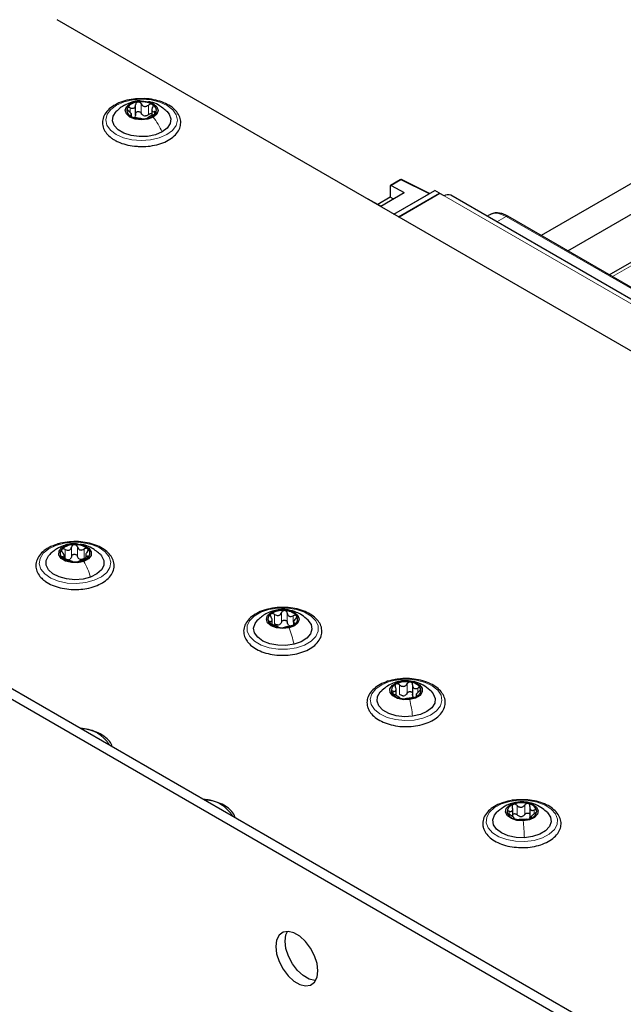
# Paper-space layout 'Blatt4' of a CAD drawing. Header units: millimetres. Extents: x 5 to 418, y 2 to 292.
# Tile 75 of 78: x 267 to 285, y 229 to 258. Entities that reach past the tile are written whole.
import ezdxf

# ---------------------------------------------------------------- set-up
doc = ezdxf.new("R2010")
doc.units = ezdxf.units.MM

psp = doc.layouts.new('Blatt4')

# ---------------------------------------------------------------- linework, layer by layer
at = {"color": 7, "linetype": 'Continuous', "lineweight": 25}
for p, q in [((313.588, 232.195), (268.051, 258.483)), ((270.416, 255.635), (270.416, 255.92)), ((270.416, 255.603), (270.416, 255.919)), ((270.287, 255.569), (270.287, 255.651)), ((270.905, 255.79), (270.905, 255.617)), ((286.207, 254.028), (282.649, 251.975)), ((240.063, 253.683), (294.086, 222.497)), ((278.396, 253.659), (278.1, 253.488)), ((279.276, 253.24), (278.434, 253.66)), ((239.78, 253.52), (293.803, 222.333)), ((277.809, 252.865), (278.516, 253.273)), ((278.091, 253.47), (278.091, 253.132)), ((278.119, 253.486), (278.516, 253.273)), ((278.205, 252.621), (279.435, 253.331)), ((278.346, 252.539), (279.576, 253.25)), ((279.591, 253.241), (278.36, 252.531)), ((279.576, 253.25), (279.435, 253.331)), ((279.576, 253.25), (279.576, 253.233)), ((279.718, 253.168), (279.591, 253.241)), ((283.449, 251.513), (286.682, 253.379)), ((277.809, 252.865), (277.427, 253.07)), ((278.091, 253.132), (277.716, 252.915)), ((278.181, 253.08), (278.091, 253.132)), ((278.205, 252.621), (279.265, 253.233)), ((315.415, 232.696), (279.918, 253.188)), ((281.092, 252.601), (281.013, 252.555)), ((288.829, 248.407), (281.641, 252.556)), ((284.699, 250.792), (287.253, 252.266)), ((268.264, 242.22), (268.264, 242.321)), ((268.912, 242.344), (268.912, 242.226)), ((274.533, 240.249), (274.533, 240.385)), ((275.173, 240.314), (275.173, 240.229)), ((278.767, 238.423), (278.767, 238.107)), ((278.269, 238.111), (278.269, 238.315)), ((278.875, 238.152), (278.875, 238.074)), ((281.787, 234.455), (281.787, 234.702)), ((282.303, 234.743), (282.303, 234.427)), ((282.316, 234.391), (282.304, 234.43)), ((282.344, 234.466), (282.344, 234.408))]:
    psp.add_line(p, q, dxfattribs=at)
at = {"color": 7, "linetype": 'Continuous', "lineweight": 18}
for p, q in [((270.586, 255.66), (270.586, 255.946)), ((270.807, 255.624), (270.807, 255.91)), ((270.253, 255.685), (270.253, 255.828)), ((270.986, 255.637), (270.986, 255.71)), ((270.263, 255.575), (270.263, 255.602)), ((278.415, 253.658), (278.119, 253.486)), ((279.265, 253.233), (278.415, 253.658)), ((315.215, 232.676), (279.718, 253.168)), ((281.306, 252.386), (281.592, 252.551)), ((281.592, 252.551), (288.779, 248.403)), ((287.351, 252.213), (284.794, 250.737)), ((268.23, 242.616), (268.323, 242.633)), ((268.485, 242.295), (268.485, 242.581)), ((268.66, 242.299), (268.66, 242.585)), ((268.219, 242.244), (268.219, 242.289)), ((268.291, 242.225), (268.291, 242.51)), ((268.863, 242.238), (268.863, 242.524)), ((268.966, 242.26), (268.966, 242.306)), ((274.603, 240.268), (274.603, 240.553)), ((274.613, 240.664), (274.662, 240.671)), ((274.815, 240.318), (274.815, 240.604)), ((274.989, 240.305), (274.989, 240.591)), ((275.171, 240.319), (275.171, 240.511)), ((274.468, 240.302), (274.468, 240.342)), ((275.209, 240.261), (275.209, 240.287)), ((278.377, 238.142), (278.377, 238.428)), ((278.437, 238.536), (278.461, 238.539)), ((278.6, 238.172), (278.6, 238.458)), ((278.182, 238.155), (278.182, 238.233)), ((278.896, 238.081), (278.896, 238.106)), ((278.924, 238.197), (278.924, 238.331)), ((282.015, 234.895), (282.023, 234.896)), ((281.679, 234.523), (281.679, 234.615)), ((281.92, 234.507), (281.92, 234.792)), ((282.148, 234.518), (282.148, 234.804)), ((282.437, 234.554), (282.437, 234.652)), ((282.355, 234.417), (282.355, 234.432))]:
    psp.add_line(p, q, dxfattribs=at)
at = {"color": 7, "linetype": 'Continuous', "lineweight": 18, "flags": 128}
for points in [[(269.84, 255.907), (270.066, 256.005), (270.327, 256.066), (270.607, 256.086), (270.886, 256.063), (271.145, 255.999), (271.367, 255.899), (271.537, 255.768), (271.642, 255.618), (271.676, 255.456), (271.636, 255.295), (271.526, 255.145), (271.352, 255.017), (271.127, 254.919), (270.865, 254.858), (270.585, 254.839), (270.306, 254.862), (270.047, 254.925), (269.825, 255.026), (269.655, 255.156), (269.55, 255.307), (269.516, 255.468), (269.556, 255.63), (269.666, 255.779), (269.84, 255.907)], [(268.01, 242.633), (268.266, 242.701), (268.544, 242.729), (268.825, 242.714), (269.089, 242.658), (269.32, 242.564), (269.5, 242.439), (269.619, 242.292), (269.667, 242.131), (269.642, 241.969), (269.544, 241.816), (269.382, 241.683), (269.166, 241.579), (268.91, 241.511), (268.632, 241.483), (268.351, 241.497), (268.087, 241.554), (267.856, 241.647), (267.675, 241.772), (267.557, 241.92), (267.509, 242.08), (267.534, 242.242), (267.631, 242.395), (267.794, 242.528), (268.01, 242.633)], [(274.437, 240.697), (274.709, 240.74), (274.991, 240.74), (275.264, 240.698), (275.508, 240.617), (275.708, 240.503), (275.85, 240.362), (275.923, 240.205), (275.924, 240.042), (275.852, 239.885), (275.711, 239.744), (275.512, 239.628), (275.269, 239.546), (274.996, 239.504), (274.714, 239.504), (274.442, 239.545), (274.197, 239.626), (273.998, 239.741), (273.856, 239.882), (273.782, 240.039), (273.782, 240.202), (273.854, 240.359), (273.994, 240.5), (274.193, 240.616), (274.437, 240.697)], [(278.331, 238.582), (278.611, 238.598), (278.889, 238.571), (279.146, 238.503), (279.363, 238.399), (279.526, 238.267), (279.625, 238.114), (279.652, 237.952), (279.605, 237.792), (279.488, 237.644), (279.308, 237.518), (279.078, 237.424), (278.814, 237.367), (278.533, 237.352), (278.255, 237.379), (277.999, 237.446), (277.782, 237.55), (277.618, 237.683), (277.52, 237.835), (277.493, 237.997), (277.54, 238.158), (277.657, 238.306), (277.837, 238.431), (278.066, 238.526), (278.331, 238.582)], [(281.974, 234.947), (282.255, 234.939), (282.524, 234.89), (282.761, 234.802), (282.951, 234.682), (283.081, 234.537), (283.141, 234.378), (283.129, 234.216), (283.043, 234.061), (282.891, 233.924), (282.683, 233.814), (282.433, 233.739), (282.157, 233.704), (281.876, 233.712), (281.607, 233.761), (281.369, 233.849), (281.179, 233.969), (281.05, 234.113), (280.989, 234.272), (281.002, 234.435), (281.088, 234.59), (281.24, 234.727), (281.448, 234.837), (281.698, 234.912), (281.974, 234.947)]]:
    psp.add_lwpolyline(points, dxfattribs=at)
at = {"color": 7, "linetype": 'Continuous', "lineweight": 25, "flags": 128}
for points in [[(270.943, 255.544), (270.781, 255.483), (270.591, 255.462), (270.402, 255.485), (270.243, 255.548), (270.137, 255.641), (270.101, 255.751), (270.141, 255.86), (270.25, 255.952)], [(270.25, 255.952), (270.411, 256.013), (270.601, 256.034), (270.79, 256.011), (270.95, 255.948), (271.055, 255.855), (271.091, 255.745), (271.051, 255.636), (270.943, 255.544)], [(271.212, 255.099), (271.01, 255.014), (270.775, 254.965), (270.525, 254.956), (270.28, 254.988), (270.062, 255.059), (269.886, 255.162), (269.769, 255.289), (269.718, 255.431), (269.738, 255.575), (269.828, 255.71), (269.831, 255.713)], [(271.352, 255.722), (271.424, 255.635), (271.474, 255.493), (271.454, 255.349), (271.364, 255.214), (271.212, 255.099)], [(268.853, 242.15), (268.673, 242.11), (268.479, 242.113), (268.303, 242.158), (268.17, 242.239), (268.1, 242.343), (268.105, 242.454), (268.183, 242.556), (268.323, 242.633)], [(268.323, 242.633), (268.503, 242.673), (268.696, 242.67), (268.873, 242.625), (269.006, 242.544), (269.076, 242.44), (269.071, 242.329), (268.993, 242.227), (268.853, 242.15)], [(269.059, 241.677), (268.83, 241.617), (268.582, 241.598), (268.334, 241.619), (268.107, 241.68), (267.919, 241.776), (267.785, 241.898), (267.716, 242.037), (267.718, 242.181), (267.79, 242.32), (267.834, 242.368)], [(269.355, 242.355), (269.391, 242.314), (269.46, 242.175), (269.458, 242.03), (269.386, 241.892), (269.249, 241.77), (269.059, 241.677)], [(275.043, 240.144), (274.854, 240.122), (274.665, 240.143), (274.504, 240.205), (274.396, 240.298), (274.358, 240.407), (274.395, 240.516), (274.502, 240.609), (274.662, 240.671)], [(274.662, 240.671), (274.852, 240.693), (275.041, 240.672), (275.202, 240.61), (275.31, 240.518), (275.348, 240.408), (275.311, 240.299), (275.204, 240.206), (275.043, 240.144)], [(275.192, 239.653), (274.949, 239.617), (274.699, 239.622), (274.461, 239.667), (274.255, 239.749), (274.097, 239.862), (274.001, 239.995), (273.973, 240.139), (274.017, 240.281), (274.09, 240.375)], [(275.611, 240.38), (275.705, 240.249), (275.732, 240.105), (275.689, 239.963), (275.577, 239.833), (275.407, 239.727), (275.192, 239.653)], [(278.683, 237.982), (278.49, 237.979), (278.309, 238.018), (278.169, 238.095), (278.09, 238.197), (278.084, 238.308), (278.153, 238.412), (278.285, 238.493), (278.461, 238.539)], [(278.461, 238.539), (278.655, 238.542), (278.835, 238.503), (278.976, 238.426), (279.055, 238.324), (279.06, 238.213), (278.992, 238.109), (278.859, 238.028), (278.683, 237.982)], [(278.769, 237.48), (278.52, 237.468), (278.274, 237.497), (278.053, 237.565), (277.874, 237.666), (277.751, 237.792), (277.695, 237.933), (277.71, 238.077), (277.795, 238.213), (277.842, 238.258)], [(279.329, 238.234), (279.393, 238.158), (279.449, 238.017), (279.434, 237.872), (279.349, 237.736), (279.202, 237.62), (279.003, 237.532), (278.769, 237.48)], [(282.107, 234.326), (281.915, 234.339), (281.746, 234.393), (281.626, 234.48), (281.572, 234.587), (281.594, 234.698), (281.687, 234.795), (281.838, 234.865), (282.023, 234.896)], [(282.023, 234.896), (282.215, 234.884), (282.384, 234.83), (282.505, 234.743), (282.559, 234.635), (282.537, 234.525), (282.444, 234.427), (282.293, 234.357), (282.107, 234.326)], [(282.14, 233.819), (281.89, 233.828), (281.654, 233.876), (281.452, 233.961), (281.299, 234.076), (281.208, 234.211), (281.187, 234.355), (281.237, 234.496), (281.309, 234.585)], [(282.829, 234.578), (282.832, 234.575), (282.923, 234.44), (282.944, 234.296), (282.894, 234.154), (282.777, 234.027), (282.602, 233.923), (282.384, 233.852), (282.14, 233.819)], [(275.914, 229.803), (275.888, 230.025), (275.813, 230.259), (275.694, 230.485), (275.542, 230.686), (275.368, 230.846), (275.187, 230.95), (275.013, 230.992), (274.86, 230.966), (274.742, 230.877), (274.667, 230.73), (274.641, 230.538), (274.667, 230.316), (274.742, 230.082), (274.86, 229.856), (275.013, 229.655), (275.187, 229.495), (275.368, 229.391), (275.542, 229.349), (275.694, 229.374), (275.813, 229.464), (275.888, 229.611), (275.914, 229.803)], [(275.846, 229.512), (275.824, 229.513), (275.651, 229.554), (275.469, 229.659), (275.296, 229.818), (275.143, 230.019), (275.025, 230.245), (274.949, 230.479), (274.924, 230.701), (274.949, 230.893), (274.991, 230.992)]]:
    psp.add_lwpolyline(points, dxfattribs=at)
at = {"color": 7, "linetype": 'Continuous', "lineweight": 25}
for centre, radius, start, end in [((270.507, 255.584), 0.417, 93.1952, 145.8081), ((270.597, 255.322), 0.687, 62.2274, 99.49), ((270.846, 255.747), 0.196, 339.3427, 68.6889), ((270.346, 255.749), 0.196, 159.3427, 248.6889), ((270.685, 255.912), 0.417, 273.1952, 325.8081), ((270.595, 256.174), 0.687, 242.2274, 279.49), ((270.724, 255.833), 0.251, 253.8977, 267.8197), ((278.416, 253.624), 0.04, 63.4641, 119.9973), ((278.109, 253.472), 0.0173, 53.8088, 189.6652), ((279.835, 253.004), 0.201, 65.6929, 125.6176), ((268.552, 242.11), 0.542, 88.14, 132.0159), ((268.61, 242.064), 0.588, 52.4366, 93.8951), ((268.312, 242.39), 0.173, 135.2401, 232.858), ((268.566, 242.719), 0.588, 232.4366, 273.8951), ((268.624, 242.673), 0.542, 268.14, 312.0159), ((268.864, 242.393), 0.173, 315.2401, 52.858), ((268.346, 242.392), 0.197, 281.8877, 298.2682), ((268.801, 242.42), 0.215, 245.4264, 260.9053), ((274.583, 240.41), 0.178, 119.6383, 215.1305), ((274.843, 240.035), 0.634, 83.846, 123.2267), ((274.908, 240.176), 0.49, 42.6923, 89.7353), ((275.122, 240.405), 0.178, 299.6383, 35.1305), ((274.797, 240.64), 0.49, 222.6923, 269.7353), ((274.673, 240.463), 0.232, 276.183, 290.8897), ((274.863, 240.78), 0.634, 263.846, 303.2267), ((275.122, 240.376), 0.178, 237.4296, 254.998), ((278.332, 238.256), 0.206, 108.8232, 195.1756), ((278.573, 237.818), 0.703, 79.2077, 115.8986), ((278.675, 238.12), 0.39, 30.656, 85.7082), ((278.469, 238.401), 0.39, 210.656, 265.7082), ((278.465, 238.355), 0.257, 270.6978, 284.4084), ((278.812, 238.265), 0.206, 288.8232, 15.1756), ((278.572, 238.703), 0.703, 259.2077, 295.8986), ((282.067, 234.138), 0.734, 75.0072, 110.6298), ((282.214, 234.533), 0.317, 18.5104, 82.2191), ((281.863, 234.585), 0.246, 102.8763, 178.9442), ((281.917, 234.69), 0.317, 198.5104, 262.2191), ((282.268, 234.638), 0.246, 282.8763, 358.9442), ((282.064, 235.085), 0.734, 255.0072, 290.6298), ((282.024, 234.723), 0.269, 266.1606, 279.4764)]:
    psp.add_arc(centre, radius, start, end, dxfattribs=at)
at = {"color": 7, "linetype": 'Continuous', "lineweight": 18}
for centre, radius, start, end in [((278.405, 253.641), 0.0195, 56.4293, 114.9652), ((278.427, 253.642), 0.0194, 68.3898, 127.1591), ((268.771, 236.111), 0.987, 31.3466, 88.6588), ((272.51, 233.998), 0.952, 30.1928, 89.8125)]:
    psp.add_arc(centre, radius, start, end, dxfattribs=at)
at = {"color": 7, "linetype": 'Continuous', "lineweight": 25}
psp.add_ellipse((279.265, 253.201), major_axis=(0.02, 0.0347), ratio=0.576679, start_param=0.034867, end_param=0.784708, dxfattribs=at)
for points, knots in [([(270.626, 256.1), (270.556, 256.101), (270.394, 256.101), (270.149, 256.057), (269.906, 255.978), (269.699, 255.865), (269.538, 255.722), (269.437, 255.555), (269.405, 255.376), (269.44, 255.202), (269.535, 255.046), (269.654, 254.933), (269.745, 254.876), (269.774, 254.858)], [0, 0, 0, 0, 0.07631, 0.175623, 0.275303, 0.375651, 0.476769, 0.577282, 0.674152, 0.766984, 0.859149, 0.954173, 1, 1, 1, 1]), ([(270.575, 256.03), (270.555, 256.033), (270.462, 256.044), (270.301, 256.004), (270.175, 255.946), (270.114, 255.918)], [0, 0, 0, 0, 0.125937, 0.582278, 1, 1, 1, 1]), ([(270.253, 255.828), (270.273, 255.82), (270.304, 255.809), (270.343, 255.811), (270.37, 255.821), (270.391, 255.839), (270.412, 255.87), (270.415, 255.9), (270.416, 255.92)], [0, 0, 0, 0, 0.249168, 0.374303, 0.498903, 0.623987, 0.749746, 1, 1, 1, 1]), ([(270.484, 256), (270.474, 255.997), (270.454, 255.992), (270.432, 255.973), (270.418, 255.948), (270.417, 255.93), (270.416, 255.92)], [0, 0, 0, 0, 0.250033, 0.499632, 0.749228, 1, 1, 1, 1]), ([(270.586, 255.946), (270.581, 255.954), (270.571, 255.971), (270.546, 255.989), (270.515, 256.001), (270.494, 256), (270.484, 256)], [0, 0, 0, 0, 0.2498147, 0.4999078, 0.7501201, 1, 1, 1, 1]), ([(270.495, 254.664), (270.548, 254.661), (270.692, 254.652), (270.927, 254.68), (271.181, 254.743), (271.406, 254.842), (271.589, 254.972), (271.713, 255.124), (271.778, 255.293), (271.779, 255.465), (271.716, 255.631), (271.598, 255.779), (271.427, 255.907), (271.211, 256.008), (270.96, 256.074), (270.759, 256.105), (270.647, 256.101), (270.626, 256.1)], [0, 0, 0, 0, 0.043154, 0.116928, 0.190892, 0.265257, 0.340201, 0.415381, 0.481535, 0.551816, 0.620424, 0.689652, 0.761535, 0.835217, 0.909194, 0.983004, 1, 1, 1, 1]), ([(270.586, 255.946), (270.597, 255.928), (270.614, 255.901), (270.651, 255.877), (270.683, 255.867), (270.716, 255.867), (270.76, 255.877), (270.788, 255.897), (270.807, 255.91)], [0, 0, 0, 0, 0.249199, 0.374336, 0.49893, 0.624007, 0.749759, 1, 1, 1, 1]), ([(271.358, 255.716), (271.275, 255.786), (271.131, 255.905), (270.932, 255.999), (270.827, 256.006), (270.801, 256.008)], [0, 0, 0, 0, 0.5087344, 0.8776376, 1, 1, 1, 1]), ([(270.917, 255.93), (270.909, 255.933), (270.893, 255.94), (270.862, 255.939), (270.832, 255.929), (270.815, 255.916), (270.807, 255.91)], [0, 0, 0, 0, 0.249991, 0.499611, 0.749127, 1, 1, 1, 1]), ([(270.929, 255.838), (270.934, 255.846), (270.942, 255.864), (270.944, 255.89), (270.937, 255.914), (270.924, 255.925), (270.917, 255.93)], [0, 0, 0, 0, 0.249852, 0.499902, 0.750115, 1, 1, 1, 1]), ([(270.078, 255.903), (270.036, 255.877), (269.946, 255.823), (269.869, 255.749), (269.828, 255.711)], [0, 0, 0, 0, 0.473066, 1, 1, 1, 1]), ([(270.163, 255.818), (270.161, 255.811), (270.157, 255.798), (270.166, 255.775), (270.182, 255.751), (270.198, 255.737), (270.206, 255.73)], [0, 0, 0, 0, 0.249857, 0.499466, 0.749011, 1, 1, 1, 1]), ([(270.253, 255.828), (270.243, 255.831), (270.224, 255.838), (270.197, 255.84), (270.174, 255.834), (270.167, 255.823), (270.163, 255.818)], [0, 0, 0, 0, 0.249807, 0.500055, 0.750309, 1, 1, 1, 1]), ([(270.263, 255.602), (270.272, 255.605), (270.286, 255.608), (270.288, 255.625), (270.284, 255.641), (270.271, 255.662), (270.248, 255.693), (270.223, 255.715), (270.206, 255.73)], [0, 0, 0, 0, 0.249201, 0.374338, 0.498932, 0.624008, 0.74976, 1, 1, 1, 1]), ([(270.416, 255.635), (270.416, 255.619), (270.414, 255.588), (270.398, 255.564), (270.389, 255.553)], [0, 0, 0, 0, 0.50155, 1, 1, 1, 1]), ([(270.416, 255.635), (270.417, 255.644), (270.418, 255.662), (270.432, 255.687), (270.454, 255.706), (270.483, 255.716), (270.515, 255.715), (270.545, 255.704), (270.571, 255.685), (270.581, 255.668), (270.586, 255.66)], [0, 0, 0, 0, 0.125193, 0.249438, 0.374279, 0.499024, 0.623869, 0.749369, 0.87443, 1, 1, 1, 1]), ([(270.654, 255.592), (270.64, 255.6), (270.611, 255.617), (270.594, 255.646), (270.586, 255.66)], [0, 0, 0, 0, 0.498457, 1, 1, 1, 1]), ([(270.807, 255.624), (270.793, 255.614), (270.765, 255.593), (270.731, 255.586), (270.714, 255.582)], [0, 0, 0, 0, 0.501552, 1, 1, 1, 1]), ([(270.939, 255.612), (270.919, 255.603), (270.888, 255.59), (270.849, 255.569), (270.822, 255.555), (270.801, 255.542), (270.78, 255.529), (270.777, 255.523), (270.776, 255.52)], [0, 0, 0, 0, 0.2491679, 0.3743031, 0.4989033, 0.6239875, 0.7497462, 1, 1, 1, 1]), ([(270.807, 255.624), (270.815, 255.63), (270.832, 255.643), (270.862, 255.653), (270.888, 255.655), (270.901, 255.65), (270.905, 255.648)], [0, 0, 0, 0, 0.285169, 0.56815, 0.852456, 1, 1, 1, 1]), ([(270.929, 255.838), (270.92, 255.819), (270.907, 255.791), (270.904, 255.756), (270.909, 255.734), (270.921, 255.719), (270.944, 255.706), (270.97, 255.708), (270.986, 255.71)], [0, 0, 0, 0, 0.249201, 0.3743378, 0.4989316, 0.6240084, 0.74976, 1, 1, 1, 1]), ([(270.939, 255.612), (270.949, 255.616), (270.968, 255.625), (270.995, 255.641), (271.018, 255.66), (271.026, 255.672), (271.03, 255.678)], [0, 0, 0, 0, 0.249807, 0.500055, 0.750309, 1, 1, 1, 1]), ([(271.03, 255.678), (271.031, 255.684), (271.035, 255.695), (271.026, 255.706), (271.01, 255.712), (270.994, 255.71), (270.986, 255.71)], [0, 0, 0, 0, 0.249857, 0.499466, 0.749011, 1, 1, 1, 1]), ([(270.263, 255.602), (270.259, 255.601), (270.25, 255.599), (270.248, 255.591), (270.255, 255.579), (270.268, 255.571), (270.275, 255.566)], [0, 0, 0, 0, 0.2498519, 0.4999015, 0.7501147, 1, 1, 1, 1]), ([(270.275, 255.566), (270.283, 255.562), (270.299, 255.553), (270.33, 255.542), (270.36, 255.534), (270.377, 255.531), (270.385, 255.53)], [0, 0, 0, 0, 0.249991, 0.499611, 0.749127, 1, 1, 1, 1]), ([(270.606, 255.495), (270.595, 255.496), (270.578, 255.499), (270.541, 255.503), (270.51, 255.508), (270.476, 255.514), (270.432, 255.522), (270.404, 255.527), (270.385, 255.53)], [0, 0, 0, 0, 0.249199, 0.374336, 0.49893, 0.624007, 0.749759, 1, 1, 1, 1]), ([(270.606, 255.495), (270.611, 255.494), (270.622, 255.492), (270.647, 255.491), (270.677, 255.492), (270.698, 255.495), (270.708, 255.496)], [0, 0, 0, 0, 0.249815, 0.499908, 0.75012, 1, 1, 1, 1]), ([(270.708, 255.496), (270.718, 255.498), (270.738, 255.502), (270.76, 255.508), (270.774, 255.515), (270.775, 255.518), (270.776, 255.52)], [0, 0, 0, 0, 0.250033, 0.499632, 0.749228, 1, 1, 1, 1]), ([(269.774, 254.858), (269.81, 254.838), (269.914, 254.781), (270.117, 254.713), (270.328, 254.668), (270.457, 254.665), (270.495, 254.664)], [0, 0, 0, 0, 0.180183, 0.520099, 0.859478, 1, 1, 1, 1]), ([(281.641, 252.553), (281.615, 252.569), (281.543, 252.611), (281.424, 252.648), (281.288, 252.661), (281.178, 252.648), (281.124, 252.613), (281.109, 252.603)], [0, 0, 0, 0, 0.145773, 0.38604, 0.633582, 0.892952, 1, 1, 1, 1]), ([(268.004, 242.649), (267.954, 242.632), (267.823, 242.588), (267.653, 242.479), (267.503, 242.331), (267.416, 242.16), (267.399, 241.981), (267.448, 241.811), (267.529, 241.692), (267.592, 241.632), (267.608, 241.617)], [0, 0, 0, 0, 0.092265, 0.240694, 0.390157, 0.537811, 0.679336, 0.815834, 0.952446, 1, 1, 1, 1]), ([(268.228, 242.62), (268.198, 242.607), (268.133, 242.582), (268.031, 242.525), (267.924, 242.452), (267.86, 242.392), (267.826, 242.36)], [0, 0, 0, 0, 0.216338, 0.452771, 0.712891, 1, 1, 1, 1]), ([(268.7, 241.305), (268.783, 241.313), (268.955, 241.328), (269.199, 241.396), (269.42, 241.498), (269.598, 241.632), (269.72, 241.791), (269.776, 241.968), (269.763, 242.145), (269.687, 242.308), (269.557, 242.452), (269.376, 242.574), (269.152, 242.669), (268.895, 242.73), (268.622, 242.754), (268.35, 242.738), (268.138, 242.702), (268.032, 242.661), (268.004, 242.649)], [0, 0, 0, 0, 0.06011, 0.126407, 0.193085, 0.260288, 0.327584, 0.393137, 0.455678, 0.517004, 0.579484, 0.644352, 0.710524, 0.776776, 0.842879, 0.908948, 0.975142, 1, 1, 1, 1]), ([(268.67, 242.67), (268.644, 242.675), (268.557, 242.69), (268.402, 242.671), (268.285, 242.636), (268.226, 242.619)], [0, 0, 0, 0, 0.172616, 0.584438, 1, 1, 1, 1]), ([(268.291, 242.51), (268.312, 242.501), (268.342, 242.486), (268.384, 242.483), (268.415, 242.489), (268.441, 242.504), (268.47, 242.532), (268.479, 242.562), (268.485, 242.581)], [0, 0, 0, 0, 0.249168, 0.374303, 0.498903, 0.623987, 0.749746, 1, 1, 1, 1]), ([(268.57, 242.651), (268.559, 242.65), (268.538, 242.647), (268.512, 242.631), (268.493, 242.608), (268.488, 242.59), (268.485, 242.581)], [0, 0, 0, 0, 0.250033, 0.499632, 0.749228, 1, 1, 1, 1]), ([(268.66, 242.585), (268.657, 242.594), (268.65, 242.612), (268.629, 242.634), (268.601, 242.649), (268.58, 242.65), (268.57, 242.651)], [0, 0, 0, 0, 0.249815, 0.499908, 0.75012, 1, 1, 1, 1]), ([(268.66, 242.585), (268.667, 242.566), (268.679, 242.538), (268.71, 242.51), (268.738, 242.496), (268.769, 242.492), (268.813, 242.497), (268.843, 242.513), (268.863, 242.524)], [0, 0, 0, 0, 0.249199, 0.374336, 0.49893, 0.624007, 0.749759, 1, 1, 1, 1]), ([(269.356, 242.353), (269.274, 242.424), (269.135, 242.543), (268.917, 242.642), (268.792, 242.654), (268.74, 242.66)], [0, 0, 0, 0, 0.464499, 0.776551, 1, 1, 1, 1]), ([(268.189, 242.512), (268.185, 242.506), (268.178, 242.494), (268.18, 242.469), (268.19, 242.444), (268.203, 242.429), (268.21, 242.421)], [0, 0, 0, 0, 0.249857, 0.499466, 0.749011, 1, 1, 1, 1]), ([(268.291, 242.51), (268.282, 242.515), (268.263, 242.525), (268.234, 242.529), (268.207, 242.526), (268.195, 242.517), (268.189, 242.512)], [0, 0, 0, 0, 0.249807, 0.500055, 0.750309, 1, 1, 1, 1]), ([(268.219, 242.289), (268.213, 242.288), (268.201, 242.287), (268.193, 242.28), (268.194, 242.268), (268.203, 242.258), (268.208, 242.253)], [0, 0, 0, 0, 0.249852, 0.499902, 0.750115, 1, 1, 1, 1]), ([(268.208, 242.253), (268.214, 242.247), (268.227, 242.237), (268.256, 242.223), (268.285, 242.211), (268.304, 242.206), (268.313, 242.203)], [0, 0, 0, 0, 0.249991, 0.499611, 0.749127, 1, 1, 1, 1]), ([(268.219, 242.289), (268.232, 242.29), (268.251, 242.292), (268.263, 242.307), (268.265, 242.324), (268.26, 242.346), (268.245, 242.379), (268.224, 242.404), (268.21, 242.421)], [0, 0, 0, 0, 0.249201, 0.374338, 0.498932, 0.624008, 0.74976, 1, 1, 1, 1]), ([(268.485, 242.295), (268.481, 242.28), (268.473, 242.25), (268.45, 242.229), (268.439, 242.218)], [0, 0, 0, 0, 0.50155, 1, 1, 1, 1]), ([(268.485, 242.295), (268.488, 242.304), (268.493, 242.323), (268.512, 242.345), (268.538, 242.361), (268.569, 242.367), (268.601, 242.363), (268.629, 242.348), (268.65, 242.326), (268.656, 242.308), (268.66, 242.299)], [0, 0, 0, 0, 0.125193, 0.249438, 0.374279, 0.499024, 0.623869, 0.749369, 0.87443, 1, 1, 1, 1]), ([(268.712, 242.224), (268.7, 242.234), (268.676, 242.255), (268.665, 242.285), (268.66, 242.299)], [0, 0, 0, 0, 0.498457, 1, 1, 1, 1]), ([(268.968, 242.531), (268.962, 242.535), (268.948, 242.544), (268.92, 242.546), (268.89, 242.539), (268.872, 242.529), (268.863, 242.524)], [0, 0, 0, 0, 0.249991, 0.499611, 0.749127, 1, 1, 1, 1]), ([(268.863, 242.238), (268.872, 242.243), (268.888, 242.253), (268.905, 242.255), (268.912, 242.257)], [0, 0, 0, 0, 0.583375, 1, 1, 1, 1]), ([(268.885, 242.217), (268.894, 242.22), (268.913, 242.226), (268.942, 242.239), (268.969, 242.254), (268.981, 242.265), (268.986, 242.271)], [0, 0, 0, 0, 0.249807, 0.500055, 0.750309, 1, 1, 1, 1]), ([(268.956, 242.438), (268.944, 242.421), (268.925, 242.395), (268.913, 242.361), (268.91, 242.339), (268.916, 242.322), (268.931, 242.308), (268.952, 242.307), (268.966, 242.306)], [0, 0, 0, 0, 0.249201, 0.374338, 0.498932, 0.624008, 0.74976, 1, 1, 1, 1]), ([(268.956, 242.438), (268.962, 242.447), (268.974, 242.463), (268.983, 242.488), (268.982, 242.513), (268.973, 242.525), (268.968, 242.531)], [0, 0, 0, 0, 0.249852, 0.499902, 0.750115, 1, 1, 1, 1]), ([(268.986, 242.271), (268.99, 242.276), (268.998, 242.287), (268.996, 242.299), (268.986, 242.306), (268.972, 242.306), (268.966, 242.306)], [0, 0, 0, 0, 0.249857, 0.499466, 0.749011, 1, 1, 1, 1]), ([(268.386, 242.199), (268.37, 242.199), (268.337, 242.201), (268.307, 242.217), (268.291, 242.225)], [0, 0, 0, 0, 0.498459, 1, 1, 1, 1]), ([(268.516, 242.142), (268.508, 242.145), (268.497, 242.149), (268.466, 242.158), (268.438, 242.166), (268.407, 242.176), (268.363, 242.19), (268.333, 242.198), (268.313, 242.203)], [0, 0, 0, 0, 0.249199, 0.374336, 0.49893, 0.624007, 0.749759, 1, 1, 1, 1]), ([(268.516, 242.142), (268.519, 242.141), (268.526, 242.138), (268.547, 242.134), (268.575, 242.132), (268.596, 242.132), (268.606, 242.132)], [0, 0, 0, 0, 0.249815, 0.499908, 0.75012, 1, 1, 1, 1]), ([(268.606, 242.132), (268.617, 242.132), (268.638, 242.133), (268.664, 242.137), (268.683, 242.142), (268.688, 242.145), (268.691, 242.146)], [0, 0, 0, 0, 0.250033, 0.499632, 0.749228, 1, 1, 1, 1]), ([(268.885, 242.217), (268.864, 242.21), (268.834, 242.201), (268.791, 242.185), (268.761, 242.174), (268.734, 242.164), (268.706, 242.154), (268.697, 242.149), (268.691, 242.146)], [0, 0, 0, 0, 0.249168, 0.374303, 0.498903, 0.623987, 0.749746, 1, 1, 1, 1]), ([(268.863, 242.238), (268.848, 242.229), (268.817, 242.212), (268.784, 242.209), (268.768, 242.208)], [0, 0, 0, 0, 0.501552, 1, 1, 1, 1]), ([(267.608, 241.617), (267.637, 241.592), (267.721, 241.522), (267.895, 241.428), (268.136, 241.347), (268.401, 241.306), (268.595, 241.293), (268.692, 241.304), (268.7, 241.305)], [0, 0, 0, 0, 0.115775, 0.331485, 0.548171, 0.764462, 0.980386, 1, 1, 1, 1]), ([(274.439, 240.714), (274.389, 240.703), (274.253, 240.674), (274.06, 240.587), (273.872, 240.46), (273.744, 240.309), (273.673, 240.142), (273.668, 239.97), (273.713, 239.834), (273.761, 239.763), (273.775, 239.742)], [0, 0, 0, 0, 0.085561, 0.233747, 0.383071, 0.533028, 0.665282, 0.805908, 0.942729, 1, 1, 1, 1]), ([(274.612, 240.671), (274.569, 240.659), (274.479, 240.634), (274.289, 240.547), (274.168, 240.442), (274.085, 240.37)], [0, 0, 0, 0, 0.226332, 0.473835, 1, 1, 1, 1]), ([(274.774, 239.32), (274.854, 239.319), (275.025, 239.316), (275.281, 239.359), (275.526, 239.435), (275.736, 239.546), (275.9, 239.687), (276.006, 239.853), (276.044, 240.032), (276.013, 240.206), (275.923, 240.364), (275.78, 240.502), (275.587, 240.618), (275.352, 240.704), (275.09, 240.756), (274.816, 240.768), (274.594, 240.754), (274.475, 240.723), (274.439, 240.714)], [0, 0, 0, 0, 0.057677, 0.123796, 0.190144, 0.256923, 0.324222, 0.391248, 0.45599, 0.517933, 0.579253, 0.642336, 0.707659, 0.773922, 0.840104, 0.906153, 0.972213, 1, 1, 1, 1]), ([(274.468, 240.342), (274.483, 240.342), (274.506, 240.341), (274.524, 240.355), (274.533, 240.371), (274.533, 240.393), (274.525, 240.428), (274.508, 240.455), (274.497, 240.473)], [0, 0, 0, 0, 0.249201, 0.374338, 0.498932, 0.624008, 0.74976, 1, 1, 1, 1]), ([(274.495, 240.565), (274.49, 240.56), (274.479, 240.548), (274.475, 240.524), (274.481, 240.498), (274.492, 240.481), (274.497, 240.473)], [0, 0, 0, 0, 0.249857, 0.499466, 0.749011, 1, 1, 1, 1]), ([(274.603, 240.553), (274.594, 240.559), (274.576, 240.57), (274.546, 240.578), (274.517, 240.577), (274.502, 240.569), (274.495, 240.565)], [0, 0, 0, 0, 0.2498071, 0.5000551, 0.7503094, 1, 1, 1, 1]), ([(274.603, 240.553), (274.623, 240.542), (274.652, 240.524), (274.696, 240.517), (274.728, 240.519), (274.758, 240.532), (274.792, 240.557), (274.806, 240.585), (274.815, 240.604)], [0, 0, 0, 0, 0.249168, 0.374303, 0.498903, 0.623987, 0.749746, 1, 1, 1, 1]), ([(275.617, 240.374), (275.555, 240.43), (275.449, 240.525), (275.243, 240.632), (275.038, 240.69), (274.806, 240.706), (274.677, 240.683), (274.612, 240.671)], [0, 0, 0, 0, 0.226418, 0.384306, 0.624808, 0.810762, 1, 1, 1, 1]), ([(274.911, 240.665), (274.9, 240.665), (274.879, 240.665), (274.85, 240.651), (274.827, 240.63), (274.819, 240.613), (274.815, 240.604)], [0, 0, 0, 0, 0.250033, 0.499632, 0.749228, 1, 1, 1, 1]), ([(274.989, 240.591), (274.987, 240.6), (274.983, 240.619), (274.966, 240.642), (274.942, 240.66), (274.921, 240.663), (274.911, 240.665)], [0, 0, 0, 0, 0.249815, 0.499908, 0.75012, 1, 1, 1, 1]), ([(274.989, 240.591), (274.993, 240.572), (274.999, 240.542), (275.024, 240.512), (275.049, 240.496), (275.078, 240.488), (275.119, 240.489), (275.15, 240.502), (275.171, 240.511)], [0, 0, 0, 0, 0.249199, 0.374336, 0.49893, 0.624007, 0.749759, 1, 1, 1, 1]), ([(275.268, 240.508), (275.263, 240.513), (275.253, 240.523), (275.228, 240.527), (275.199, 240.524), (275.18, 240.515), (275.171, 240.511)], [0, 0, 0, 0, 0.249991, 0.499611, 0.749127, 1, 1, 1, 1]), ([(275.238, 240.418), (275.245, 240.425), (275.259, 240.44), (275.273, 240.465), (275.277, 240.489), (275.271, 240.501), (275.268, 240.508)], [0, 0, 0, 0, 0.2498519, 0.4999015, 0.7501147, 1, 1, 1, 1]), ([(274.468, 240.342), (274.461, 240.342), (274.446, 240.342), (274.433, 240.336), (274.428, 240.324), (274.435, 240.313), (274.438, 240.308)], [0, 0, 0, 0, 0.249852, 0.499902, 0.750115, 1, 1, 1, 1]), ([(274.438, 240.308), (274.443, 240.302), (274.453, 240.29), (274.478, 240.273), (274.507, 240.259), (274.526, 240.252), (274.535, 240.248)], [0, 0, 0, 0, 0.249991, 0.499611, 0.749127, 1, 1, 1, 1]), ([(274.717, 240.168), (274.713, 240.172), (274.707, 240.177), (274.682, 240.188), (274.657, 240.199), (274.628, 240.212), (274.586, 240.23), (274.556, 240.241), (274.535, 240.248)], [0, 0, 0, 0, 0.2491995, 0.3743362, 0.4989302, 0.6240074, 0.7497593, 1, 1, 1, 1]), ([(274.698, 240.232), (274.681, 240.234), (274.647, 240.239), (274.618, 240.258), (274.603, 240.268)], [0, 0, 0, 0, 0.498459, 1, 1, 1, 1]), ([(274.815, 240.318), (274.808, 240.304), (274.795, 240.275), (274.769, 240.256), (274.756, 240.246)], [0, 0, 0, 0, 0.50155, 1, 1, 1, 1]), ([(274.815, 240.318), (274.819, 240.327), (274.827, 240.345), (274.85, 240.365), (274.878, 240.378), (274.911, 240.381), (274.941, 240.374), (274.966, 240.357), (274.983, 240.333), (274.987, 240.315), (274.989, 240.305)], [0, 0, 0, 0, 0.125193, 0.249438, 0.374279, 0.499024, 0.623869, 0.749369, 0.87443, 1, 1, 1, 1]), ([(275.102, 240.206), (275.083, 240.202), (275.054, 240.195), (275.01, 240.184), (274.977, 240.175), (274.948, 240.169), (274.914, 240.161), (274.9, 240.158), (274.891, 240.155)], [0, 0, 0, 0, 0.249168, 0.374303, 0.498903, 0.623987, 0.749746, 1, 1, 1, 1]), ([(275.027, 240.226), (275.017, 240.237), (274.997, 240.26), (274.991, 240.29), (274.989, 240.305)], [0, 0, 0, 0, 0.498457, 1, 1, 1, 1]), ([(275.102, 240.206), (275.111, 240.208), (275.129, 240.212), (275.159, 240.223), (275.189, 240.235), (275.203, 240.245), (275.211, 240.25)], [0, 0, 0, 0, 0.249807, 0.500055, 0.750309, 1, 1, 1, 1]), ([(275.238, 240.418), (275.223, 240.402), (275.2, 240.378), (275.181, 240.345), (275.173, 240.324), (275.173, 240.307), (275.18, 240.291), (275.197, 240.288), (275.209, 240.287)], [0, 0, 0, 0, 0.249201, 0.374338, 0.498932, 0.624008, 0.74976, 1, 1, 1, 1]), ([(275.211, 240.25), (275.216, 240.255), (275.227, 240.264), (275.23, 240.276), (275.225, 240.284), (275.214, 240.286), (275.209, 240.287)], [0, 0, 0, 0, 0.249857, 0.499466, 0.749011, 1, 1, 1, 1]), ([(274.717, 240.168), (274.719, 240.167), (274.723, 240.164), (274.74, 240.158), (274.764, 240.153), (274.785, 240.151), (274.795, 240.15)], [0, 0, 0, 0, 0.249815, 0.499908, 0.75012, 1, 1, 1, 1]), ([(274.795, 240.15), (274.806, 240.149), (274.827, 240.148), (274.856, 240.149), (274.879, 240.152), (274.887, 240.154), (274.891, 240.155)], [0, 0, 0, 0, 0.250033, 0.499632, 0.749228, 1, 1, 1, 1]), ([(273.775, 239.742), (273.797, 239.714), (273.861, 239.635), (274.007, 239.524), (274.22, 239.419), (274.469, 239.351), (274.66, 239.318), (274.762, 239.32), (274.774, 239.32)], [0, 0, 0, 0, 0.116196, 0.327348, 0.541899, 0.757588, 0.9728, 1, 1, 1, 1]), ([(278.336, 238.597), (278.292, 238.593), (278.158, 238.579), (277.951, 238.517), (277.732, 238.414), (277.556, 238.279), (277.437, 238.119), (277.384, 237.941), (277.395, 237.804), (277.421, 237.733), (277.427, 237.717)], [0, 0, 0, 0, 0.07214, 0.220818, 0.37037, 0.5211, 0.671926, 0.818647, 0.958647, 1, 1, 1, 1]), ([(278.436, 238.544), (278.39, 238.536), (278.291, 238.518), (278.131, 238.458), (277.962, 238.366), (277.863, 238.276), (277.812, 238.23)], [0, 0, 0, 0, 0.203688, 0.441796, 0.710131, 1, 1, 1, 1]), ([(278.266, 238.451), (278.259, 238.446), (278.245, 238.436), (278.236, 238.412), (278.237, 238.386), (278.245, 238.368), (278.249, 238.359)], [0, 0, 0, 0, 0.249857, 0.499466, 0.749011, 1, 1, 1, 1]), ([(278.377, 238.428), (278.369, 238.434), (278.352, 238.447), (278.322, 238.458), (278.291, 238.461), (278.274, 238.454), (278.266, 238.451)], [0, 0, 0, 0, 0.249807, 0.500055, 0.750309, 1, 1, 1, 1]), ([(278.528, 237.171), (278.617, 237.172), (278.797, 237.174), (279.058, 237.226), (279.297, 237.311), (279.498, 237.429), (279.649, 237.576), (279.741, 237.746), (279.762, 237.925), (279.717, 238.096), (279.614, 238.25), (279.459, 238.384), (279.255, 238.493), (279.013, 238.573), (278.748, 238.614), (278.515, 238.623), (278.381, 238.604), (278.336, 238.597)], [0, 0, 0, 0, 0.067918, 0.137794, 0.207963, 0.278628, 0.349809, 0.420255, 0.487872, 0.552952, 0.617938, 0.68518, 0.75454, 0.824541, 0.894408, 0.964162, 1, 1, 1, 1]), ([(278.377, 238.428), (278.395, 238.414), (278.422, 238.394), (278.466, 238.382), (278.5, 238.382), (278.532, 238.391), (278.57, 238.413), (278.588, 238.44), (278.6, 238.458)], [0, 0, 0, 0, 0.249168, 0.374303, 0.498903, 0.623987, 0.749746, 1, 1, 1, 1]), ([(279.335, 238.229), (279.272, 238.283), (279.144, 238.397), (278.903, 238.504), (278.652, 238.558), (278.504, 238.548), (278.436, 238.544)], [0, 0, 0, 0, 0.251426, 0.521522, 0.779255, 1, 1, 1, 1]), ([(278.704, 238.509), (278.694, 238.51), (278.673, 238.511), (278.643, 238.5), (278.617, 238.482), (278.606, 238.466), (278.6, 238.458)], [0, 0, 0, 0, 0.250033, 0.499632, 0.749228, 1, 1, 1, 1]), ([(278.768, 238.428), (278.767, 238.437), (278.767, 238.456), (278.755, 238.481), (278.734, 238.5), (278.714, 238.506), (278.704, 238.509)], [0, 0, 0, 0, 0.2498147, 0.4999078, 0.7501201, 1, 1, 1, 1]), ([(278.768, 238.428), (278.768, 238.408), (278.77, 238.378), (278.788, 238.346), (278.808, 238.327), (278.834, 238.317), (278.873, 238.314), (278.903, 238.324), (278.924, 238.331)], [0, 0, 0, 0, 0.249199, 0.374336, 0.49893, 0.624007, 0.749759, 1, 1, 1, 1]), ([(278.182, 238.233), (278.173, 238.234), (278.157, 238.236), (278.14, 238.23), (278.13, 238.219), (278.132, 238.208), (278.134, 238.202)], [0, 0, 0, 0, 0.249852, 0.499902, 0.750115, 1, 1, 1, 1]), ([(278.134, 238.202), (278.137, 238.196), (278.144, 238.184), (278.166, 238.164), (278.192, 238.147), (278.211, 238.138), (278.221, 238.134)], [0, 0, 0, 0, 0.249991, 0.499611, 0.749127, 1, 1, 1, 1]), ([(278.182, 238.233), (278.199, 238.231), (278.225, 238.228), (278.25, 238.24), (278.264, 238.255), (278.27, 238.277), (278.269, 238.312), (278.257, 238.34), (278.249, 238.359)], [0, 0, 0, 0, 0.249201, 0.374338, 0.498932, 0.624008, 0.74976, 1, 1, 1, 1]), ([(278.377, 238.037), (278.376, 238.041), (278.375, 238.046), (278.356, 238.06), (278.336, 238.073), (278.31, 238.089), (278.272, 238.11), (278.241, 238.125), (278.221, 238.134)], [0, 0, 0, 0, 0.249199, 0.374336, 0.49893, 0.624007, 0.749759, 1, 1, 1, 1]), ([(278.469, 238.098), (278.452, 238.102), (278.418, 238.109), (278.391, 238.131), (278.377, 238.142)], [0, 0, 0, 0, 0.498459, 1, 1, 1, 1]), ([(278.6, 238.172), (278.591, 238.158), (278.574, 238.13), (278.544, 238.114), (278.529, 238.106)], [0, 0, 0, 0, 0.50155, 1, 1, 1, 1]), ([(278.6, 238.172), (278.606, 238.18), (278.617, 238.197), (278.643, 238.215), (278.673, 238.225), (278.705, 238.225), (278.733, 238.214), (278.754, 238.195), (278.767, 238.17), (278.767, 238.151), (278.768, 238.142)], [0, 0, 0, 0, 0.125193, 0.249438, 0.374279, 0.499024, 0.623869, 0.749369, 0.87443, 1, 1, 1, 1]), ([(278.791, 238.059), (278.783, 238.072), (278.768, 238.096), (278.768, 238.127), (278.768, 238.142)], [0, 0, 0, 0, 0.498457, 1, 1, 1, 1]), ([(278.963, 238.233), (278.946, 238.218), (278.92, 238.197), (278.895, 238.166), (278.881, 238.146), (278.875, 238.129), (278.875, 238.113), (278.888, 238.109), (278.896, 238.106)], [0, 0, 0, 0, 0.249201, 0.374338, 0.498932, 0.624008, 0.74976, 1, 1, 1, 1]), ([(278.879, 238.07), (278.886, 238.075), (278.9, 238.083), (278.908, 238.094), (278.908, 238.103), (278.9, 238.105), (278.896, 238.106)], [0, 0, 0, 0, 0.249857, 0.499466, 0.749011, 1, 1, 1, 1]), ([(279.011, 238.319), (279.007, 238.324), (279.001, 238.335), (278.979, 238.342), (278.952, 238.341), (278.933, 238.334), (278.924, 238.331)], [0, 0, 0, 0, 0.249991, 0.499611, 0.749127, 1, 1, 1, 1]), ([(278.963, 238.233), (278.971, 238.239), (278.987, 238.253), (279.005, 238.276), (279.015, 238.299), (279.012, 238.312), (279.011, 238.319)], [0, 0, 0, 0, 0.249852, 0.499902, 0.750115, 1, 1, 1, 1]), ([(278.377, 238.037), (278.377, 238.036), (278.377, 238.032), (278.39, 238.025), (278.411, 238.018), (278.43, 238.014), (278.44, 238.012)], [0, 0, 0, 0, 0.249815, 0.499908, 0.75012, 1, 1, 1, 1]), ([(278.44, 238.012), (278.451, 238.011), (278.471, 238.007), (278.502, 238.006), (278.528, 238.006), (278.539, 238.007), (278.544, 238.008)], [0, 0, 0, 0, 0.250033, 0.499632, 0.749228, 1, 1, 1, 1]), ([(278.768, 238.037), (278.749, 238.035), (278.722, 238.031), (278.678, 238.024), (278.645, 238.019), (278.613, 238.015), (278.575, 238.011), (278.556, 238.009), (278.544, 238.008)], [0, 0, 0, 0, 0.249168, 0.374303, 0.498903, 0.623987, 0.749746, 1, 1, 1, 1]), ([(278.768, 238.037), (278.776, 238.038), (278.792, 238.041), (278.823, 238.048), (278.853, 238.058), (278.87, 238.066), (278.879, 238.07)], [0, 0, 0, 0, 0.249807, 0.500055, 0.750309, 1, 1, 1, 1]), ([(277.427, 237.717), (277.441, 237.685), (277.481, 237.6), (277.594, 237.474), (277.771, 237.35), (277.994, 237.252), (278.248, 237.193), (278.433, 237.166), (278.526, 237.17), (278.528, 237.171)], [0, 0, 0, 0, 0.098948, 0.272059, 0.449878, 0.631564, 0.813598, 0.995222, 1, 1, 1, 1]), ([(269.704, 236.572), (269.701, 236.585), (269.685, 236.653), (269.597, 236.765), (269.446, 236.899), (269.241, 237.008), (269.007, 237.086), (268.837, 237.109), (268.757, 237.119)], [0, 0, 0, 0, 0.0411627, 0.2273912, 0.4201142, 0.618875, 0.8194445, 1, 1, 1, 1]), ([(273.421, 234.426), (273.408, 234.462), (273.375, 234.552), (273.256, 234.679), (273.081, 234.804), (272.857, 234.899), (272.652, 234.955), (272.522, 234.965), (272.482, 234.968)], [0, 0, 0, 0, 0.12163, 0.311617, 0.508916, 0.710455, 0.912383, 1, 1, 1, 1]), ([(281.99, 234.962), (281.96, 234.962), (281.84, 234.962), (281.634, 234.923), (281.389, 234.848), (281.179, 234.736), (281.016, 234.594), (280.911, 234.429), (280.88, 234.283), (280.888, 234.2), (280.89, 234.176)], [0, 0, 0, 0, 0.047497, 0.19605, 0.345125, 0.495173, 0.646389, 0.796934, 0.942287, 1, 1, 1, 1]), ([(282.014, 234.902), (281.913, 234.888), (281.739, 234.863), (281.489, 234.742), (281.367, 234.635), (281.301, 234.577)], [0, 0, 0, 0, 0.390227, 0.666358, 1, 1, 1, 1]), ([(281.92, 234.792), (281.912, 234.8), (281.897, 234.814), (281.867, 234.827), (281.836, 234.832), (281.817, 234.827), (281.808, 234.824)], [0, 0, 0, 0, 0.249807, 0.500055, 0.750309, 1, 1, 1, 1]), ([(282.09, 233.522), (282.096, 233.521), (282.192, 233.516), (282.38, 233.542), (282.636, 233.6), (282.863, 233.698), (283.048, 233.826), (283.176, 233.977), (283.245, 234.145), (283.25, 234.317), (283.191, 234.485), (283.076, 234.634), (282.908, 234.763), (282.695, 234.866), (282.446, 234.935), (282.204, 234.97), (282.051, 234.964), (281.99, 234.962)], [0, 0, 0, 0, 0.004624, 0.078796, 0.15315, 0.227893, 0.303212, 0.378834, 0.445494, 0.51636, 0.585358, 0.654837, 0.726956, 0.80098, 0.875371, 0.949597, 1, 1, 1, 1]), ([(282.833, 234.574), (282.785, 234.618), (282.679, 234.716), (282.475, 234.824), (282.233, 234.897), (282.085, 234.901), (282.014, 234.902)], [0, 0, 0, 0, 0.212938, 0.476548, 0.751392, 1, 1, 1, 1]), ([(282.256, 234.846), (282.246, 234.848), (282.226, 234.851), (282.195, 234.843), (282.167, 234.827), (282.154, 234.812), (282.148, 234.804)], [0, 0, 0, 0, 0.250033, 0.499632, 0.749228, 1, 1, 1, 1]), ([(282.306, 234.761), (282.307, 234.77), (282.31, 234.789), (282.301, 234.814), (282.284, 234.836), (282.266, 234.843), (282.256, 234.846)], [0, 0, 0, 0, 0.249815, 0.499908, 0.75012, 1, 1, 1, 1]), ([(281.679, 234.615), (281.67, 234.617), (281.652, 234.62), (281.632, 234.616), (281.618, 234.606), (281.617, 234.595), (281.617, 234.589)], [0, 0, 0, 0, 0.249852, 0.499902, 0.750115, 1, 1, 1, 1]), ([(281.617, 234.589), (281.619, 234.583), (281.623, 234.57), (281.642, 234.549), (281.666, 234.53), (281.684, 234.519), (281.693, 234.514)], [0, 0, 0, 0, 0.249991, 0.499611, 0.749127, 1, 1, 1, 1]), ([(281.679, 234.615), (281.697, 234.612), (281.725, 234.607), (281.755, 234.616), (281.773, 234.63), (281.784, 234.651), (281.79, 234.686), (281.781, 234.715), (281.776, 234.735)], [0, 0, 0, 0, 0.249201, 0.374338, 0.498932, 0.624008, 0.74976, 1, 1, 1, 1]), ([(281.808, 234.824), (281.8, 234.82), (281.784, 234.811), (281.771, 234.788), (281.768, 234.762), (281.773, 234.744), (281.776, 234.735)], [0, 0, 0, 0, 0.2498571, 0.4994664, 0.7490114, 1, 1, 1, 1]), ([(281.787, 234.524), (281.793, 234.53), (281.807, 234.54), (281.836, 234.546), (281.867, 234.541), (281.897, 234.528), (281.912, 234.514), (281.92, 234.507)], [0, 0, 0, 0, 0.191814, 0.393214, 0.595676, 0.797429, 1, 1, 1, 1]), ([(281.92, 234.792), (281.936, 234.777), (281.961, 234.755), (282.004, 234.74), (282.038, 234.737), (282.071, 234.743), (282.112, 234.762), (282.133, 234.787), (282.148, 234.804)], [0, 0, 0, 0, 0.249168, 0.374303, 0.498903, 0.623987, 0.749746, 1, 1, 1, 1]), ([(282.148, 234.518), (282.154, 234.526), (282.167, 234.541), (282.195, 234.557), (282.226, 234.565), (282.257, 234.562), (282.283, 234.549), (282.299, 234.533), (282.302, 234.521), (282.303, 234.517)], [0, 0, 0, 0, 0.156006, 0.31083, 0.466397, 0.621845, 0.777415, 0.933804, 1, 1, 1, 1]), ([(282.306, 234.761), (282.304, 234.741), (282.301, 234.711), (282.314, 234.678), (282.33, 234.658), (282.353, 234.646), (282.388, 234.639), (282.417, 234.647), (282.437, 234.652)], [0, 0, 0, 0, 0.249199, 0.374336, 0.49893, 0.624007, 0.749759, 1, 1, 1, 1]), ([(282.452, 234.552), (282.434, 234.539), (282.406, 234.519), (282.376, 234.491), (282.358, 234.472), (282.347, 234.456), (282.341, 234.44), (282.349, 234.435), (282.355, 234.432)], [0, 0, 0, 0, 0.249201, 0.374338, 0.498932, 0.624008, 0.74976, 1, 1, 1, 1]), ([(282.514, 234.633), (282.512, 234.639), (282.508, 234.65), (282.489, 234.658), (282.465, 234.66), (282.447, 234.655), (282.437, 234.652)], [0, 0, 0, 0, 0.249991, 0.499611, 0.749127, 1, 1, 1, 1]), ([(282.452, 234.552), (282.461, 234.558), (282.478, 234.57), (282.499, 234.591), (282.513, 234.614), (282.514, 234.627), (282.514, 234.633)], [0, 0, 0, 0, 0.249852, 0.499902, 0.750115, 1, 1, 1, 1]), ([(281.824, 234.406), (281.827, 234.409), (281.83, 234.415), (281.817, 234.43), (281.801, 234.444), (281.778, 234.462), (281.743, 234.486), (281.713, 234.503), (281.693, 234.514)], [0, 0, 0, 0, 0.249199, 0.374336, 0.49893, 0.624007, 0.749759, 1, 1, 1, 1]), ([(281.824, 234.406), (281.823, 234.404), (281.821, 234.401), (281.83, 234.393), (281.847, 234.384), (281.865, 234.379), (281.874, 234.376)], [0, 0, 0, 0, 0.249815, 0.499908, 0.75012, 1, 1, 1, 1]), ([(281.874, 234.376), (281.884, 234.374), (281.904, 234.369), (281.936, 234.364), (281.963, 234.362), (281.976, 234.363), (281.983, 234.363)], [0, 0, 0, 0, 0.250033, 0.499632, 0.749228, 1, 1, 1, 1]), ([(282.006, 234.455), (281.99, 234.46), (281.957, 234.471), (281.932, 234.495), (281.92, 234.507)], [0, 0, 0, 0, 0.498459, 1, 1, 1, 1]), ([(282.211, 234.374), (282.195, 234.373), (282.17, 234.371), (282.127, 234.367), (282.093, 234.365), (282.06, 234.364), (282.019, 234.364), (281.997, 234.363), (281.983, 234.363)], [0, 0, 0, 0, 0.249168, 0.374303, 0.498903, 0.623987, 0.749746, 1, 1, 1, 1]), ([(282.148, 234.518), (282.137, 234.505), (282.116, 234.479), (282.084, 234.465), (282.069, 234.458)], [0, 0, 0, 0, 0.50155, 1, 1, 1, 1]), ([(282.211, 234.374), (282.219, 234.375), (282.234, 234.376), (282.263, 234.381), (282.295, 234.388), (282.313, 234.395), (282.323, 234.398)], [0, 0, 0, 0, 0.2498071, 0.5000551, 0.7503094, 1, 1, 1, 1]), ([(282.323, 234.398), (282.331, 234.402), (282.347, 234.409), (282.359, 234.419), (282.363, 234.428), (282.358, 234.43), (282.355, 234.432)], [0, 0, 0, 0, 0.249857, 0.499466, 0.749011, 1, 1, 1, 1]), ([(280.89, 234.176), (280.897, 234.143), (280.916, 234.054), (280.997, 233.918), (281.141, 233.78), (281.335, 233.664), (281.57, 233.579), (281.827, 233.527), (282.004, 233.523), (282.09, 233.522)], [0, 0, 0, 0, 0.086075, 0.232512, 0.382559, 0.537917, 0.695449, 0.852774, 1, 1, 1, 1])]:
    psp.add_open_spline(points, degree=3, knots=knots, dxfattribs=at)
at = {"color": 7, "linetype": 'Continuous', "lineweight": 18}
for points, knots in [([(270.08, 255.9), (270.087, 255.905), (270.133, 255.941), (270.196, 255.947), (270.25, 255.952)], [0, 0, 0, 0, 0.144336, 1, 1, 1, 1]), ([(281.592, 252.551), (281.498, 252.594), (281.311, 252.68), (281.165, 252.627), (281.092, 252.601)], [0, 0, 0, 0, 0.500051, 1, 1, 1, 1]), ([(281.642, 252.556), (281.634, 252.559), (281.62, 252.564), (281.601, 252.556), (281.592, 252.551)], [0, 0, 0, 0, 0.499672, 1, 1, 1, 1])]:
    psp.add_open_spline(points, degree=3, knots=knots, dxfattribs=at)
for points in [[(271.212, 255.099), (271.174, 255.178), (271.098, 255.336), (270.995, 255.475), (270.943, 255.544)], [(269.059, 241.677), (269.03, 241.76), (268.972, 241.926), (268.892, 242.075), (268.853, 242.15)], [(275.192, 239.653), (275.171, 239.738), (275.129, 239.909), (275.072, 240.066), (275.043, 240.144)], [(278.769, 237.48), (278.757, 237.567), (278.733, 237.741), (278.7, 237.902), (278.683, 237.982)], [(282.14, 233.819), (282.136, 233.907), (282.126, 234.083), (282.114, 234.245), (282.107, 234.326)]]:
    psp.add_open_spline(points, degree=3, dxfattribs=at)

doc.saveas('drawing.dxf')
